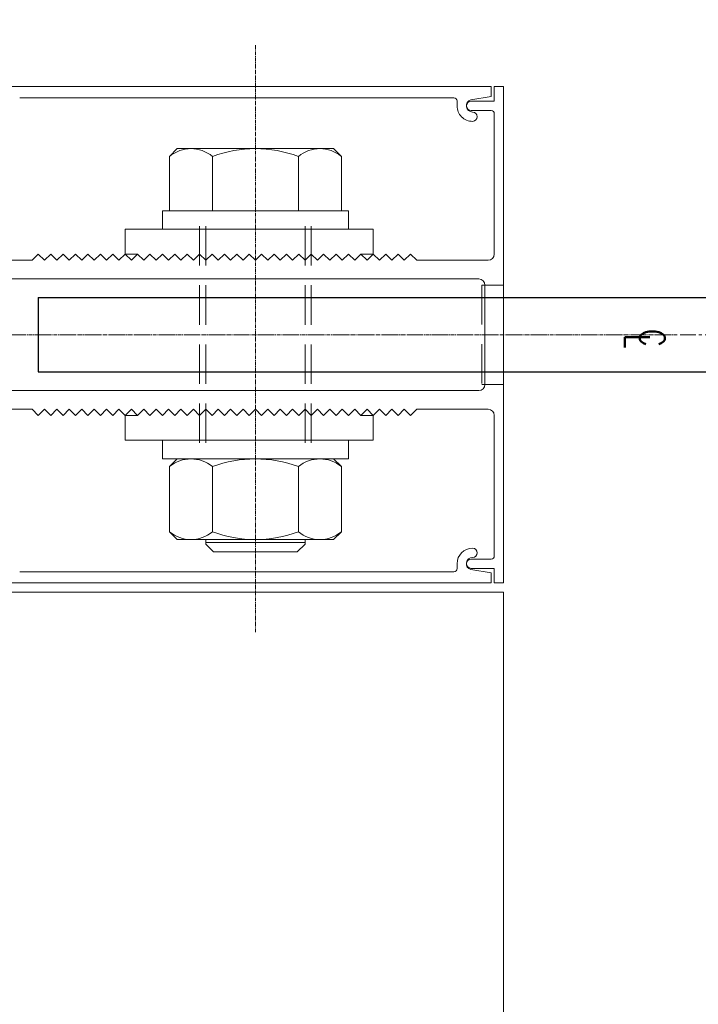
# Model space of a CAD drawing. Header units: inches. Extents: x -647532 to 3008597, y -136987 to 2557681.
# Tile 68 of 153: x 50128 to 50237, y 36454 to 36613. Entities that reach past the tile are written whole.
import ezdxf
from ezdxf import colors
from ezdxf.entities.mleader import LeaderData, LeaderLine
from ezdxf.enums import TextEntityAlignment as Align
from ezdxf.math import Vec2, Vec3

# ---------------------------------------------------------------- set-up
doc = ezdxf.new("R2010")
doc.units = ezdxf.units.IN
doc.header["$MEASUREMENT"] = 0
for name, pattern in [('BIAL-IT1I-KGD-001-IN-DWG-141 LEVEL 2 - OVERALL FIRE EXIT PLAN$0$CENTER', [2, 1.25, -0.25, 0.25, -0.25]), ('BIAL-IT1I-KGD-001-IN-DWG-141 LEVEL 2 - OVERALL FIRE EXIT PLAN$0$HIDDEN', [9.525, 6.35, -3.175]), ('CENTER', [2, 1.25, -0.25, 0.25, -0.25]), ('DASHED2', [0.375, 0.25, -0.125])]:
    doc.linetypes.add(name, pattern=pattern)
for name, color, linetype, lineweight in [('ANNO-GRID', 8, 'DASHED2', 5), ('FURN', 8, 'Continuous', 5), ('FURN-HATCH', 8, 'Continuous', 5), ('YD-EXTERNAL 1', 8, 'Continuous', 5)]:
    doc.layers.add(name, color=color, linetype=linetype, lineweight=lineweight)
doc.layers.add('ARCH', color=8, linetype='Continuous')
doc.styles.add('ARIAL', font='arial.ttf')
doc.styles.add('BIAL-IT1I-KGD-001-IN-DWG-141 LEVEL 2 - OVERALL FIRE EXIT PLAN$0$RomanS', font='Romans.shx', dxfattribs={"width": 0.8})
doc.styles.get("Standard").update_dxf_attribs({"font": 'arial.ttf'})

# ---------------------------------------------------------------- blocks, each defined once
blk = doc.blocks.new('BIAL-IT1I-KGD-001-IN-DWG-141 LEVEL 2 - OVERALL FIRE EXIT PLAN$0$CW LAYOUT')
at = {"lineweight": -3, "ltscale": 1000}
for p, q in [((-6, 93.76), (-6, 208.76)), ((6, 93.76), (6, 208.76))]:
    blk.add_line(p, q, dxfattribs=at)
at = {"linetype": 'BIAL-IT1I-KGD-001-IN-DWG-141 LEVEL 2 - OVERALL FIRE EXIT PLAN$0$CENTER', "ltscale": 0.5}
for p, q in [((0, -52.8), (0, 196.54)), ((-46.67, 128.76), (47.94, 128.76))]:
    blk.add_line(p, q, dxfattribs=at)
at = {"linetype": 'ByBlock'}
for p, q in [((-40, 167.26), (-40, 168.76)), ((-40, 168.76), (40, 168.76)), ((-8, 165.26), (-8, 168.76)), ((8, 165.26), (8, 168.76)), ((40, 168.76), (40, 167.26)), ((-37.65, 167.26), (-40, 167.26)), ((-40, 68.76), (-40, 166.76)), ((-40, 166.76), (-38.4, 166.76)), ((-38.4, 166.76), (-37.86, 163.47)), ((-37.65, 163.51), (-37.65, 167.26)), ((-36.15, 166.76), (-36.15, 163.51)), ((-13, 167.26), (-35.65, 167.26)), ((35.65, 167.26), (13, 167.26)), ((36.15, 163.51), (36.15, 166.76)), ((40, 167.26), (37.65, 167.26)), ((37.65, 167.26), (37.65, 163.51)), ((38.4, 166.76), (37.86, 163.47)), ((40, 166.76), (38.4, 166.76)), ((40, 68.76), (40, 166.76)), ((-12, 154.76), (-12, 166.26)), ((-8, 165.76), (8, 165.76)), ((12, 166.26), (12, 154.76)), ((-9, 83.76), (-9, 164.76)), ((9, 164.76), (9, 83.76)), ((38.46, 163.47), (38.46, 163.47)), ((-38.2, 160.76), (-38.2, 90.76)), ((-36.9, 161.26), (-37.7, 161.26)), ((36.9, 161.26), (37.7, 161.26)), ((38.2, 160.76), (38.2, 90.76)), ((-13, 153.76), (-12, 154.76)), ((12, 154.76), (13, 153.76)), ((-12, 152.76), (-13, 153.76)), ((-13, 151.76), (-12, 152.76)), ((13, 153.76), (12, 152.76)), ((12, 152.76), (13, 151.76)), ((-12, 150.76), (-13, 151.76)), ((13, 151.76), (12, 150.76)), ((-13, 149.76), (-12, 150.76)), ((-12, 148.76), (-13, 149.76)), ((12, 150.76), (13, 149.76)), ((13, 149.76), (12, 148.76)), ((-17, 147.76), (-13, 147.76)), ((-17, 107.76), (-17, 147.76)), ((-13, 147.76), (-12, 148.76)), ((-13, 147.76), (-13, 145.76)), ((-12, 146.76), (-13, 147.76)), ((12, 148.76), (13, 147.76)), ((13, 147.76), (12, 146.76)), ((17, 147.76), (13, 147.76)), ((13, 147.76), (13, 145.76)), ((17, 107.76), (17, 147.76)), ((-13, 145.76), (-12, 146.76)), ((12, 146.76), (13, 145.76)), ((-13, 145.76), (-12, 144.76)), ((-12, 144.76), (-13, 145.76)), ((-12, 144.76), (-13, 143.76)), ((-13, 143.76), (-12, 144.76)), ((13, 145.76), (12, 144.76)), ((13, 145.76), (12, 144.76)), ((12, 144.76), (13, 143.76)), ((12, 144.76), (13, 143.76)), ((-13, 143.76), (-12, 142.76)), ((-12, 142.76), (-13, 143.76)), ((13, 143.76), (12, 142.76)), ((13, 143.76), (12, 142.76)), ((-12, 142.76), (-13, 141.76)), ((-13, 141.76), (-12, 142.76)), ((-13, 141.76), (-12, 140.76)), ((-12, 140.76), (-13, 141.76)), ((12, 142.76), (13, 141.76)), ((12, 142.76), (13, 141.76)), ((13, 141.76), (12, 140.76)), ((13, 141.76), (12, 140.76)), ((-12, 140.76), (-13, 139.76)), ((-13, 139.76), (-12, 140.76)), ((-13, 139.76), (-12, 138.76)), ((-12, 138.76), (-13, 139.76)), ((12, 140.76), (13, 139.76)), ((12, 140.76), (13, 139.76)), ((13, 139.76), (12, 138.76)), ((13, 139.76), (12, 138.76)), ((-12, 138.76), (-13, 137.76)), ((-13, 137.76), (-12, 138.76)), ((12, 138.76), (13, 137.76)), ((12, 138.76), (13, 137.76)), ((-13, 137.76), (-12, 136.76)), ((-12, 136.76), (-13, 137.76)), ((-12, 136.76), (-13, 135.76)), ((-13, 135.76), (-12, 136.76)), ((13, 137.76), (12, 136.76)), ((13, 137.76), (12, 136.76)), ((12, 136.76), (13, 135.76)), ((12, 136.76), (13, 135.76)), ((-13, 135.76), (-12, 134.76)), ((-12, 134.76), (-13, 135.76)), ((13, 135.76), (12, 134.76)), ((13, 135.76), (12, 134.76)), ((-12, 134.76), (-13, 133.76)), ((-13, 133.76), (-12, 134.76)), ((-13, 133.76), (-12, 132.76)), ((-12, 132.76), (-13, 133.76)), ((12, 134.76), (13, 133.76)), ((12, 134.76), (13, 133.76)), ((13, 133.76), (12, 132.76)), ((13, 133.76), (12, 132.76)), ((-12, 132.76), (-13, 131.76)), ((-13, 131.76), (-12, 132.76)), ((-13, 131.76), (-12, 130.76)), ((-12, 130.76), (-13, 131.76)), ((12, 132.76), (13, 131.76)), ((12, 132.76), (13, 131.76)), ((13, 131.76), (12, 130.76)), ((13, 131.76), (12, 130.76)), ((-12, 130.76), (-13, 129.76)), ((-13, 129.76), (-12, 130.76)), ((12, 130.76), (13, 129.76)), ((12, 130.76), (13, 129.76)), ((-13, 129.76), (-12, 128.76)), ((-12, 128.76), (-13, 129.76)), ((-12, 128.76), (-13, 127.76)), ((-13, 127.76), (-12, 128.76)), ((13, 129.76), (12, 128.76)), ((13, 129.76), (12, 128.76)), ((12, 128.76), (13, 127.76)), ((12, 128.76), (13, 127.76)), ((-13, 127.76), (-12, 126.76)), ((-12, 126.76), (-13, 127.76)), ((13, 127.76), (12, 126.76)), ((13, 127.76), (12, 126.76)), ((-12, 126.76), (-13, 125.76)), ((-13, 125.76), (-12, 126.76)), ((-13, 125.76), (-12, 124.76)), ((-12, 124.76), (-13, 125.76)), ((12, 126.76), (13, 125.76)), ((12, 126.76), (13, 125.76)), ((13, 125.76), (12, 124.76)), ((13, 125.76), (12, 124.76)), ((-12, 124.76), (-13, 123.76)), ((-13, 123.76), (-12, 124.76)), ((12, 124.76), (13, 123.76)), ((12, 124.76), (13, 123.76)), ((-13, 123.76), (-12, 122.76)), ((-12, 122.76), (-13, 123.76)), ((-12, 122.76), (-13, 121.76)), ((-13, 121.76), (-12, 122.76)), ((13, 123.76), (12, 122.76)), ((13, 123.76), (12, 122.76)), ((12, 122.76), (13, 121.76)), ((12, 122.76), (13, 121.76)), ((-13, 121.76), (-12, 120.76)), ((-12, 120.76), (-13, 121.76)), ((-12, 120.76), (-13, 119.76)), ((-13, 119.76), (-12, 120.76)), ((13, 121.76), (12, 120.76)), ((13, 121.76), (12, 120.76)), ((12, 120.76), (13, 119.76)), ((12, 120.76), (13, 119.76)), ((-13, 119.76), (-12, 118.76)), ((-12, 118.76), (-13, 119.76)), ((13, 119.76), (12, 118.76)), ((13, 119.76), (12, 118.76)), ((-12, 118.76), (-13, 117.76)), ((-13, 117.76), (-12, 118.76)), ((-13, 117.76), (-12, 116.76)), ((-12, 116.76), (-13, 117.76)), ((12, 118.76), (13, 117.76)), ((12, 118.76), (13, 117.76)), ((13, 117.76), (12, 116.76)), ((13, 117.76), (12, 116.76)), ((-12, 116.76), (-13, 115.76)), ((-13, 115.76), (-12, 116.76)), ((12, 116.76), (13, 115.76)), ((12, 116.76), (13, 115.76)), ((-13, 115.76), (-12, 114.76)), ((-12, 114.76), (-13, 115.76)), ((-12, 114.76), (-13, 113.76)), ((-13, 113.76), (-12, 114.76)), ((13, 115.76), (12, 114.76)), ((13, 115.76), (12, 114.76)), ((12, 114.76), (13, 113.76)), ((12, 114.76), (13, 113.76)), ((-13, 113.76), (-12, 112.76)), ((-12, 112.76), (-13, 113.76)), ((-12, 112.76), (-13, 111.76)), ((-13, 111.76), (-12, 112.76)), ((13, 113.76), (12, 112.76)), ((13, 113.76), (12, 112.76)), ((12, 112.76), (13, 111.76)), ((12, 112.76), (13, 111.76)), ((-13, 111.76), (-12, 110.76)), ((-12, 110.76), (-13, 111.76)), ((13, 111.76), (12, 110.76)), ((13, 111.76), (12, 110.76)), ((-12, 110.76), (-13, 109.76)), ((-13, 109.76), (-12, 110.76)), ((-13, 109.76), (-13, 107.76)), ((-12, 108.76), (-13, 109.76)), ((12, 110.76), (13, 109.76)), ((12, 110.76), (13, 109.76)), ((13, 109.76), (12, 108.76)), ((13, 109.76), (13, 107.76)), ((-13, 107.76), (-12, 108.76)), ((12, 108.76), (13, 107.76)), ((-13, 107.76), (-17, 107.76)), ((-12, 106.76), (-13, 107.76)), ((-13, 105.76), (-12, 106.76)), ((13, 107.76), (12, 106.76)), ((12, 106.76), (13, 105.76)), ((13, 107.76), (17, 107.76)), ((-12, 104.76), (-13, 105.76)), ((-13, 103.76), (-12, 104.76)), ((13, 105.76), (12, 104.76)), ((12, 104.76), (13, 103.76)), ((-12, 102.76), (-13, 103.76)), ((13, 103.76), (12, 102.76)), ((-13, 101.76), (-12, 102.76)), ((-12, 100.76), (-13, 101.76)), ((12, 102.76), (13, 101.76)), ((13, 101.76), (12, 100.76)), ((-13, 99.76), (-12, 100.76)), ((12, 100.76), (13, 99.76)), ((-12, 98.76), (-13, 99.76)), ((-13, 97.76), (-12, 98.76)), ((13, 99.76), (12, 98.76)), ((12, 98.76), (13, 97.76)), ((-12, 96.76), (-13, 97.76)), ((13, 97.76), (12, 96.76)), ((-13, 95.76), (-12, 96.76)), ((-12, 94.76), (-13, 95.76)), ((12, 96.76), (13, 95.76)), ((13, 95.76), (12, 94.76)), ((-13, 93.76), (-12, 94.76)), ((-12, 92.76), (-13, 93.76)), ((12, 94.76), (13, 93.76)), ((13, 93.76), (12, 92.76)), ((-12, 84.76), (-12, 92.76)), ((12, 92.76), (12, 84.76))]:
    blk.add_line(p, q, dxfattribs=at)
at = {"linetype": 'BIAL-IT1I-KGD-001-IN-DWG-141 LEVEL 2 - OVERALL FIRE EXIT PLAN$0$HIDDEN'}
for p, q in [((8, 168.76), (-8, 168.76)), ((-8, 165.26), (8, 165.26)), ((-17.5, 137.76), (17.5, 137.76)), ((-17.5, 136.76), (17.5, 136.76)), ((-17.5, 120.76), (17.5, 120.76)), ((-17.5, 119.76), (17.5, 119.76))]:
    blk.add_line(p, q, dxfattribs=at)
for p, q in [((41.5, 168.76), (3958.5, 168.76)), ((41.5, 68.76), (41.5, 168.76)), ((-17, 143.76), (-20, 143.76)), ((-20, 143.76), (-20, 113.76)), ((-17, 113.76), (-17, 143.76)), ((17, 113.76), (17, 143.76)), ((17, 143.76), (20, 143.76)), ((20, 143.76), (20, 113.76)), ((-30, 141.37), (-28.75, 142.62)), ((-30, 141.37), (-30, 116.15)), ((-28.75, 142.62), (-20, 142.62)), ((20, 141.37), (21.25, 142.62)), ((20, 141.37), (20, 116.15)), ((31.75, 142.62), (21.25, 142.62)), ((33, 141.37), (31.75, 142.62)), ((33, 141.37), (33, 116.15)), ((33, 136.76), (33.75, 136.76)), ((33.5, 136.76), (33.5, 120.76)), ((33.75, 136.76), (35, 135.51)), ((-28.75, 135.69), (-20, 135.69)), ((31.75, 135.69), (21.25, 135.69)), ((35, 135.51), (35, 122.01)), ((-28.75, 121.83), (-20, 121.83)), ((31.75, 121.83), (21.25, 121.83)), ((33, 120.76), (33.75, 120.76)), ((35, 122.01), (33.75, 120.76)), ((-30, 116.15), (-28.75, 114.9)), ((20, 116.15), (21.25, 114.9)), ((33, 116.15), (31.75, 114.9)), ((-28.75, 114.9), (-20, 114.9)), ((31.75, 114.9), (21.25, 114.9)), ((-20, 113.76), (-17, 113.76)), ((20, 113.76), (17, 113.76))]:
    blk.add_line(p, q)
at = {"lineweight": -3}
blk.add_line((-6, 93.76), (6, 93.76), dxfattribs=at)
at = {"linetype": 'ByBlock'}
for centre, radius, start, end in [((-35.65, 166.76), 0.5, 90, 180), ((-13, 166.26), 1, 0, 90), ((13, 166.26), 1, 90, 180), ((35.65, 166.76), 0.5, 0, 90), ((-8, 164.76), 1, 90, 180), ((8, 164.76), 1, 0, 90), ((-36.9, 163.76), 1, 196.8404, 0), ((-36.9, 163.51), 0.75, 180, 0), ((-36.9, 163.76), 2.5, 270, 0), ((-35.15, 163.76), 0.75, 0, 180), ((35.15, 163.76), 0.75, 0, 180), ((36.9, 163.76), 2.5, 180, 270), ((36.9, 163.76), 1, 180, 343.1596), ((36.9, 163.51), 0.75, 180, 0), ((-37.7, 160.76), 0.5, 90, 180), ((37.7, 160.76), 0.5, 0, 90)]:
    blk.add_arc(centre, radius, start, end, dxfattribs=at)
for centre, radius, start, end in [((-24.58, 139.15), 5.42, 140.3167, 219.6833), ((25.43, 139.15), 5.42, 140.3167, 219.6833), ((27.58, 139.15), 5.42, 320.3167, 39.6833), ((-10.18, 128.76), 19.82, 159.5452, 200.4548), ((39.83, 128.76), 19.82, 159.5452, 200.4548), ((13.18, 128.76), 19.82, 339.5452, 20.4548), ((-24.58, 118.37), 5.42, 140.3167, 219.6833), ((25.43, 118.37), 5.42, 140.3167, 219.6833), ((27.58, 118.37), 5.42, 320.3167, 39.6833)]:
    blk.add_arc(centre, radius, start, end)
at = {"style": 'BIAL-IT1I-KGD-001-IN-DWG-141 LEVEL 2 - OVERALL FIRE EXIT PLAN$0$RomanS', "width": 0.8}
for s, p in [('C', (-0.95, 190.73)), ('L', (-0.14, 188.33))]:
    blk.add_text(s, height=4, dxfattribs=at).set_placement(p)
blk = doc.blocks.new('_TagSlot')
at = {"color": 0, "linetype": 'ByBlock', "lineweight": -2, "transparency": 16777216}
for p, q in [((-4, 4), (4, 4)), ((-4, -4), (4, -4))]:
    blk.add_line(p, q, dxfattribs=at)
for centre, start, end in [((-4, 0), 90, 270), ((4, 0), 270, 90)]:
    blk.add_arc(centre, 4, start, end, dxfattribs=at)
at = {"layer": 'FURN', "color": 0, "transparency": 16777216, "style": 'ARIAL'}
blk.add_attdef('M-01', text='', height=2.5, dxfattribs=at).set_placement((0, -1.5), align=Align.CENTER)
blk = doc.blocks.new('_DotSmall')
at = {"color": 0, "linetype": 'ByBlock', "const_width": 0.5}
blk.add_lwpolyline([(-0.0625, 0, 1), (0.0625, 0, 1)], format="xyb", close=True, dxfattribs=at)
blk = doc.blocks.new('ARCH')
at = {"layer": 'ANNO-GRID', "linetype": 'CENTER', "ltscale": 2}
blk.add_lwpolyline([(44334.09, 36562.363), (158043.141, 36562.363)], dxfattribs=at)
at = {"layer": 'YD-EXTERNAL 1', "rotation": 269.9999999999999}
blk.add_blockref('BIAL-IT1I-KGD-001-IN-DWG-141 LEVEL 2 - OVERALL FIRE EXIT PLAN$0$CW LAYOUT', (50036.85, 36562.363), dxfattribs=at)
at = {"layer": 'FURN-HATCH', "linetype": 'Continuous'}
ml = blk.add_multileader_block('Standard', dxfattribs=at)
ml.set_content('_TagSlot', color=256, scale=-11.71875)
ml.set_attribute('M-01', 'VNR1', width=0)
ml.set_leader_properties(color=256, linetype='ByLayer', lineweight=-1)
ml.set_arrow_properties(name='DOTSMALL')
ml.build(insert=Vec2(0, 0))
ml.multileader.update_dxf_attribs({"dogleg_length": 115.809, "arrow_head_size": 28.235})
ctx = ml.context
ctx.base_point, ctx.char_height, ctx.arrow_head_size, ctx.landing_gap_size, ctx.plane_origin = Vec3(101476.346, 52296.962), 200, 28.235, 4, Vec3(100757.024, 52076.672)
notes = []
notes.append((ctx, [(0, (0, 0, 0), (0, 0), (1, 0), 1, [])]))
ctx.block.insert, ctx.block.rotation, ctx.block.scale = Vec3(101570.096, 52296.962), 3.1415927, Vec3(-11.71875, 11.71875, 11.71875)
ml = blk.add_multileader_block('Standard', dxfattribs=at)
ml.set_content('_TagSlot', color=256, scale=-11.71875)
ml.set_attribute('M-01', 'VNR1', width=0)
ml.set_leader_properties(color=256, linetype='ByLayer', lineweight=-1)
ml.set_arrow_properties(name='DOTSMALL')
ml.build(insert=Vec2(0, 0))
ml.multileader.update_dxf_attribs({"dogleg_length": 115.809, "arrow_head_size": 28.235})
ctx = ml.context
ctx.base_point, ctx.char_height, ctx.arrow_head_size, ctx.landing_gap_size, ctx.plane_origin = Vec3(97954.669, 52254.917), 200, 28.235, 4, Vec3(97235.347, 52034.627)
notes.append((ctx, [(0, (0, 0, 0), (0, 0), (1, 0), 1, [])]))
ctx.block.insert, ctx.block.rotation, ctx.block.scale = Vec3(98048.419, 52254.917), 3.1415927, Vec3(-11.71875, 11.71875, 11.71875)
ml = blk.add_multileader_block('Standard', dxfattribs=at)
ml.set_content('_TagSlot', color=256, scale=-11.71875)
ml.set_attribute('M-01', 'VNR1', width=0)
ml.set_leader_properties(color=256, linetype='ByLayer', lineweight=-1)
ml.set_arrow_properties(name='DOTSMALL')
ml.build(insert=Vec2(0, 0))
ml.multileader.update_dxf_attribs({"dogleg_length": 115.809, "arrow_head_size": 28.235})
ctx = ml.context
ctx.base_point, ctx.char_height, ctx.arrow_head_size, ctx.landing_gap_size, ctx.plane_origin = Vec3(99751.234, 51693.272), 200, 28.235, 4, Vec3(99031.911, 51472.982)
notes.append((ctx, [(0, (0, 0, 0), (0, 0), (1, 0), 1, [])]))
ctx.block.insert, ctx.block.rotation, ctx.block.scale = Vec3(99844.984, 51693.272), 3.1415927, Vec3(-11.71875, 11.71875, 11.71875)
for ctx, leaders in notes:
    for number, flags, end, landing, length, lines in leaders:
        leader = LeaderData()
        leader.index, (leader.has_last_leader_line, leader.has_dogleg_vector, leader.attachment_direction) = number, flags
        leader.last_leader_point, leader.dogleg_vector, leader.dogleg_length = Vec3(end), Vec3(landing), length
        for number, points, colour, breaks in lines:
            line = LeaderLine()
            line.index, line.vertices, line.color, line.breaks = number, Vec3.list(points), colors.encode_raw_color(colour), breaks
            leader.lines.append(line)
        ctx.leaders.append(leader)

msp = doc.modelspace()

# ---------------------------------------------------------------- block references
at = {"layer": 'ARCH'}
msp.add_blockref('ARCH', (0, 0), dxfattribs=at)

doc.saveas('drawing.dxf')
